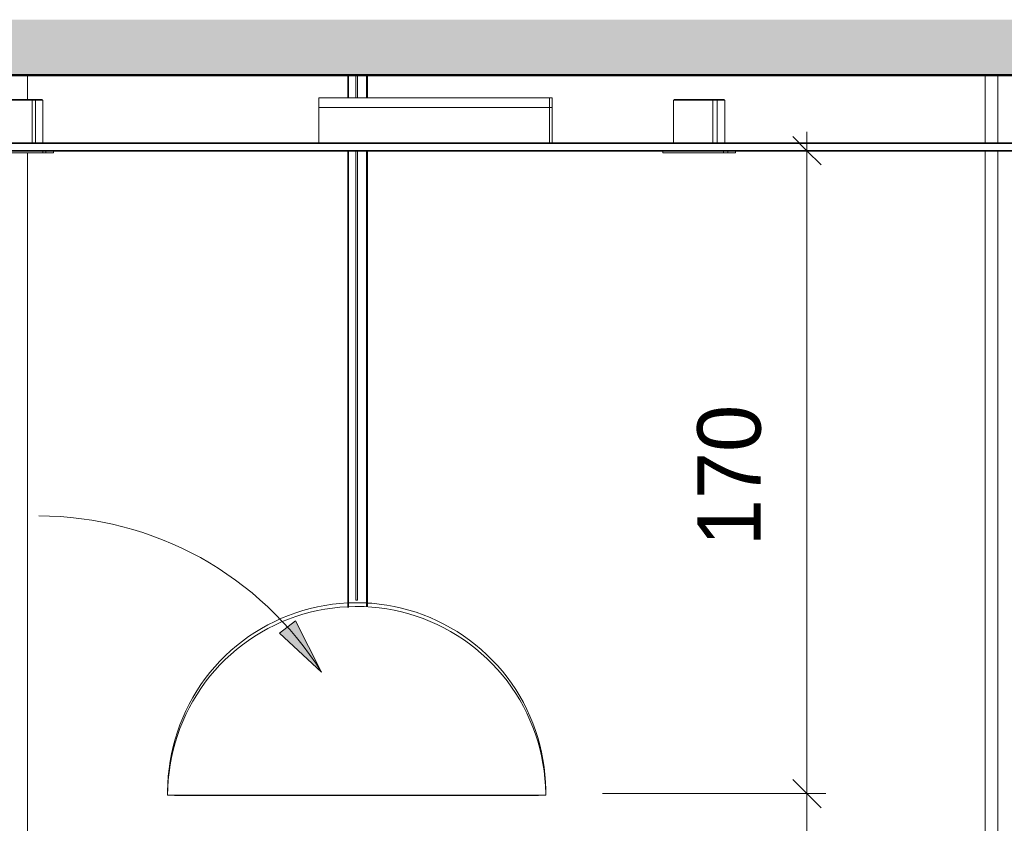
# Model space of a CAD drawing. Header units: metres. Extents: x -31 to 96, y -24 to 31.
# Tile 134 of 155: x 31.59 to 34.2, y 1.87 to 4. Entities that reach past the tile are written whole.
import ezdxf

# ---------------------------------------------------------------- set-up
doc = ezdxf.new("R2010")
doc.units = ezdxf.units.M
for name, color, linetype, lineweight in [('A-ANNO-DIMS', 211, 'Continuous', 9), ('A-ANNO-DIMS-50', 211, 'Continuous', 9), ('A-CLNG', 13, 'Continuous', 18), ('A-FLOR', 192, 'Continuous', 18), ('A-FLOR-PATT', 8, 'Continuous', 50), ('A-WALL', 113, 'Continuous', 18), ('E-LITE-EQPM', 33, 'Continuous', 18), ('G-ANNO-TEXT', 231, 'Continuous', 9)]:
    doc.layers.add(name, color=color, linetype=linetype, lineweight=lineweight)
doc.styles.add('Century Gothic_4', font='GOTHIC.TTF', dxfattribs={"height": 0.167663})
doc.dimstyles.new('_Cotas_detalhamento_3_5_mm_6', dxfattribs={"dimscale": 0.3048, "dimtxt": 0.175, "dimasz": 0.246063, "dimexe": 0.164042, "dimexo": 0.492126, "dimgap": 0.246063, "dimtad": 1, "dimdec": 0, "dimlfac": 100, "dimzin": 0, "dimdsep": 46, "dimtxsty": 'Century Gothic_4', "dimblk1": 'OBLIQUE', "dimblk2": 'OBLIQUE', "dimsah": 1, "dimcen": 0.09, "dimdle": 0.164042, "dimazin": 0, "dimtfac": 1, "dimtdec": 4, "dimtix": 1, "dimtmove": 0, "dimatfit": 3, "dimfxl": 1, "dimtvp": 1, "dimtolj": 1, "dimtzin": 0, "dimarcsym": 2})
doc.dimstyles.new('_Cotas_detalhamento_3_5_mm_7', dxfattribs={"dimscale": 0.3048, "dimtxt": 0.175, "dimasz": 0.246063, "dimexe": 0.164042, "dimexo": 0.492126, "dimgap": 0.246063, "dimtad": 1, "dimdec": 0, "dimlfac": 100, "dimzin": 0, "dimdsep": 46, "dimtxsty": 'Century Gothic_4', "dimblk1": 'OBLIQUE', "dimblk2": 'OBLIQUE', "dimsah": 1, "dimcen": 0.09, "dimdle": 0.164042, "dimazin": 0, "dimtfac": 1, "dimtdec": 4, "dimtix": 1, "dimtmove": 0, "dimatfit": 3, "dimfxl": 1, "dimtvp": 1, "dimtolj": 1, "dimtzin": 0, "dimarcsym": 2})

# ---------------------------------------------------------------- blocks, each defined once
blk = doc.blocks.new('PENDENTE-BACIA-SALAS_0002 - 600 diameter-1673224-LUMINOTECNICO-CORTE 1')
at = {"layer": 'E-LITE-EQPM'}
for p, q in [((-7.8943, 1.9562), (-7.8944, 1.9562)), ((-6.8944, 1.9562), (-6.8946, 1.9562))]:
    blk.add_line(p, q, dxfattribs=at)
at = {"layer": 'E-LITE-EQPM', "flags": 128}
for points in [[(-7.8944, 1.9562), (-7.894, 1.9762), (-7.8928, 1.9961), (-7.8907, 2.016), (-7.8879, 2.0358), (-7.8842, 2.0555), (-7.8798, 2.075), (-7.8746, 2.0943), (-7.8687, 2.1134), (-7.862, 2.1322), (-7.8545, 2.1508), (-7.8463, 2.169), (-7.8374, 2.1869), (-7.8278, 2.2045), (-7.8174, 2.2216), (-7.8064, 2.2383), (-7.7948, 2.2545), (-7.7825, 2.2703), (-7.7696, 2.2856), (-7.7561, 2.3003), (-7.742, 2.3145), (-7.7273, 2.3281), (-7.7121, 2.3411), (-7.6964, 2.3535), (-7.6802, 2.3653), (-7.6636, 2.3764), (-7.6465, 2.3868), (-7.6291, 2.3965), (-7.6112, 2.4056), (-7.593, 2.4139), (-7.5745, 2.4214), (-7.5557, 2.4283), (-7.5367, 2.4343), (-7.5174, 2.4396), (-7.4979, 2.4442), (-7.4783, 2.4479), (-7.4585, 2.4509), (-7.4386, 2.453), (-7.4187, 2.4544), (-7.418, 2.4544)], [(-7.4162, 2.4545), (-7.3987, 2.455), (-7.3944, 2.455)], [(-7.3944, 2.455), (-7.3745, 2.4546), (-7.368, 2.4542)], [(-7.3662, 2.4541), (-7.3545, 2.4534), (-7.3346, 2.4514), (-7.3148, 2.4486), (-7.2951, 2.445), (-7.2756, 2.4407), (-7.2563, 2.4355), (-7.2372, 2.4296), (-7.2183, 2.4229), (-7.1997, 2.4155), (-7.1815, 2.4074), (-7.1636, 2.3985), (-7.146, 2.3889), (-7.1289, 2.3786), (-7.1121, 2.3677), (-7.0958, 2.356), (-7.08, 2.3438), (-7.0648, 2.3309), (-7.05, 2.3174), (-7.0358, 2.3034), (-7.0221, 2.2887), (-7.0091, 2.2736), (-6.9966, 2.2579), (-6.9849, 2.2418), (-6.9737, 2.2252), (-6.9632, 2.2081), (-6.9535, 2.1907), (-6.9444, 2.1728), (-6.936, 2.1547), (-6.9284, 2.1362), (-6.9216, 2.1174), (-6.9154, 2.0984), (-6.9101, 2.0791), (-6.9055, 2.0596), (-6.9017, 2.04), (-6.8987, 2.0202), (-6.8965, 2.0003), (-6.8951, 1.9804), (-6.8945, 1.9604), (-6.8944, 1.9562)]]:
    blk.add_lwpolyline(points, dxfattribs=at)
blk = doc.blocks.new('PENDENTE-BACIA-SALAS_0002 - 600 diameter-V60-LUMINOTECNICO-CORTE 1')
at = {"layer": 'E-LITE-EQPM'}
for p, q in [((-7.4181, 3.85), (-7.4181, 3.7897)), ((-7.4161, 3.7897), (-7.4161, 3.85)), ((-7.3681, 3.85), (-7.3681, 3.7897)), ((-7.3661, 3.7897), (-7.3661, 3.85)), ((-7.4181, 3.65), (-7.4181, 2.4426)), ((-7.4161, 2.4423), (-7.4161, 3.65)), ((-7.3681, 3.65), (-7.3681, 2.4439)), ((-7.3661, 2.4439), (-7.3661, 3.65)), ((-7.3964, 2.4619), (-7.3964, 2.462)), ((-7.3944, 1.9462), (-7.8944, 1.9462)), ((-7.3944, 1.945), (-7.8758, 1.945)), ((-6.8944, 1.9462), (-7.3944, 1.9462)), ((-6.9131, 1.945), (-7.3944, 1.945))]:
    blk.add_line(p, q, dxfattribs=at)
at = {"layer": 'E-LITE-EQPM', "flags": 128}
for points in [[(-7.3964, 3.85), (-7.3964, 3.8369), (-7.3964, 3.7909), (-7.3964, 3.7897)], [(-7.3964, 3.7897), (-7.3964, 3.7909), (-7.3964, 3.8369), (-7.3964, 3.85)], [(-7.3924, 3.7897), (-7.3924, 3.7909), (-7.3924, 3.8369), (-7.3924, 3.85)], [(-7.3924, 3.85), (-7.3924, 3.8369), (-7.3924, 3.7909), (-7.3924, 3.7897)], [(-7.3964, 3.65), (-7.3964, 3.6205), (-7.3964, 3.581), (-7.3964, 3.5424), (-7.3964, 3.5048), (-7.3964, 3.4681), (-7.3964, 3.4321), (-7.3964, 3.3969), (-7.3964, 3.3622), (-7.3964, 3.328), (-7.3964, 3.2943), (-7.3964, 3.2609), (-7.3964, 3.2277), (-7.3964, 3.1947), (-7.3964, 3.1618), (-7.3964, 3.1288), (-7.3964, 3.0952), (-7.3964, 3.0606), (-7.3964, 3.0244), (-7.3964, 2.9861), (-7.3964, 2.9452), (-7.3964, 2.9011), (-7.3964, 2.8535), (-7.3964, 2.8016), (-7.3964, 2.7451), (-7.3964, 2.6834), (-7.3964, 2.6159), (-7.3964, 2.5423), (-7.3964, 2.4619)], [(-7.3964, 2.4619), (-7.3964, 2.5423), (-7.3964, 2.6159), (-7.3964, 2.6834), (-7.3964, 2.7451), (-7.3964, 2.8016), (-7.3964, 2.8535), (-7.3964, 2.9011), (-7.3964, 2.9452), (-7.3964, 2.9861), (-7.3964, 3.0244), (-7.3964, 3.0606), (-7.3964, 3.0952), (-7.3964, 3.1288), (-7.3964, 3.1618), (-7.3964, 3.1947), (-7.3964, 3.2277), (-7.3964, 3.2609), (-7.3964, 3.2943), (-7.3964, 3.328), (-7.3964, 3.3622), (-7.3964, 3.3969), (-7.3964, 3.4321), (-7.3964, 3.4681), (-7.3964, 3.5048), (-7.3964, 3.5424), (-7.3964, 3.581), (-7.3964, 3.6205), (-7.3964, 3.65)], [(-7.3924, 2.4619), (-7.3924, 2.5423), (-7.3924, 2.6159), (-7.3924, 2.6834), (-7.3924, 2.7451), (-7.3924, 2.8016), (-7.3924, 2.8535), (-7.3924, 2.9011), (-7.3924, 2.9452), (-7.3924, 2.9861), (-7.3924, 3.0244), (-7.3924, 3.0606), (-7.3924, 3.0952), (-7.3924, 3.1288), (-7.3924, 3.1618), (-7.3924, 3.1947), (-7.3924, 3.2277), (-7.3924, 3.2609), (-7.3924, 3.2943), (-7.3924, 3.328), (-7.3924, 3.3622), (-7.3924, 3.3969), (-7.3924, 3.4321), (-7.3924, 3.4681), (-7.3924, 3.5048), (-7.3924, 3.5424), (-7.3924, 3.581), (-7.3924, 3.6205), (-7.3924, 3.65)], [(-7.3924, 3.65), (-7.3924, 3.6205), (-7.3924, 3.581), (-7.3924, 3.5424), (-7.3924, 3.5048), (-7.3924, 3.4681), (-7.3924, 3.4321), (-7.3924, 3.3969), (-7.3924, 3.3622), (-7.3924, 3.328), (-7.3924, 3.2943), (-7.3924, 3.2609), (-7.3924, 3.2277), (-7.3924, 3.1947), (-7.3924, 3.1618), (-7.3924, 3.1288), (-7.3924, 3.0952), (-7.3924, 3.0606), (-7.3924, 3.0244), (-7.3924, 2.9861), (-7.3924, 2.9452), (-7.3924, 2.9011), (-7.3924, 2.8535), (-7.3924, 2.8016), (-7.3924, 2.7451), (-7.3924, 2.6834), (-7.3924, 2.6159), (-7.3924, 2.5423), (-7.3924, 2.4619)], [(-7.3924, 2.4619), (-7.3925, 2.4618), (-7.3927, 2.4617), (-7.393, 2.4616), (-7.3934, 2.4615), (-7.3939, 2.4615), (-7.3944, 2.4615), (-7.395, 2.4615), (-7.3954, 2.4615), (-7.3959, 2.4616), (-7.3962, 2.4617), (-7.3964, 2.4618), (-7.3964, 2.4619)], [(-7.8944, 1.9462), (-7.894, 1.9662), (-7.8928, 1.9861), (-7.8907, 2.006), (-7.8879, 2.0258), (-7.8842, 2.0455), (-7.8798, 2.065), (-7.8746, 2.0843), (-7.8687, 2.1034), (-7.862, 2.1222), (-7.8545, 2.1408), (-7.8463, 2.159), (-7.8374, 2.1769), (-7.8278, 2.1945), (-7.8174, 2.2116), (-7.8064, 2.2283), (-7.7948, 2.2445), (-7.7825, 2.2603), (-7.7696, 2.2756), (-7.7561, 2.2903), (-7.742, 2.3045), (-7.7273, 2.3181), (-7.7121, 2.3311), (-7.6964, 2.3435), (-7.6802, 2.3553), (-7.6636, 2.3664), (-7.6465, 2.3768), (-7.6291, 2.3865), (-7.6112, 2.3956), (-7.593, 2.4039), (-7.5745, 2.4114), (-7.5557, 2.4183), (-7.5367, 2.4243), (-7.5174, 2.4296), (-7.4979, 2.4342), (-7.4783, 2.4379), (-7.4585, 2.4409), (-7.4386, 2.443), (-7.4187, 2.4444), (-7.3987, 2.445), (-7.3944, 2.445)], [(-7.3944, 2.445), (-7.3745, 2.4446), (-7.3545, 2.4434), (-7.3346, 2.4414), (-7.3148, 2.4386), (-7.2951, 2.435), (-7.2756, 2.4307), (-7.2563, 2.4255), (-7.2372, 2.4196), (-7.2183, 2.4129), (-7.1997, 2.4055), (-7.1815, 2.3974), (-7.1636, 2.3885), (-7.146, 2.3789), (-7.1289, 2.3686), (-7.1121, 2.3577), (-7.0958, 2.346), (-7.08, 2.3338), (-7.0648, 2.3209), (-7.05, 2.3074), (-7.0358, 2.2934), (-7.0221, 2.2787), (-7.0091, 2.2636), (-6.9966, 2.2479), (-6.9849, 2.2318), (-6.9737, 2.2152), (-6.9632, 2.1981), (-6.9535, 2.1807), (-6.9444, 2.1628), (-6.936, 2.1447), (-6.9284, 2.1262), (-6.9216, 2.1074), (-6.9154, 2.0884), (-6.9101, 2.0691), (-6.9055, 2.0496), (-6.9017, 2.03), (-6.8987, 2.0102), (-6.8965, 1.9903), (-6.8951, 1.9704), (-6.8945, 1.9504), (-6.8944, 1.9462)]]:
    blk.add_lwpolyline(points, dxfattribs=at)
blk = doc.blocks.new('Iluminação embutida - Simples - 160 x 160 x 136mm-2090361-LUMINOTECNICO-CORTE 1')
at = {"layer": 'E-LITE-EQPM'}
for p, q in [((-8.3564, 3.784), (-8.3564, 3.67)), ((-8.3564, 3.784), (-8.3044, 3.784)), ((-8.3544, 3.786), (-8.3544, 3.784)), ((-8.3544, 3.786), (-8.3044, 3.786)), ((-8.3044, 3.786), (-8.2544, 3.786)), ((-8.3044, 3.784), (-8.2524, 3.784)), ((-8.2544, 3.784), (-8.2544, 3.786)), ((-8.2524, 3.67), (-8.2524, 3.784)), ((-8.3844, 3.645), (-8.3844, 3.65)), ((-8.2244, 3.65), (-8.2244, 3.645)), ((-8.2244, 3.645), (-8.3844, 3.645))]:
    blk.add_line(p, q, dxfattribs=at)
blk = doc.blocks.new('Iluminação embutida - Simples - 160 x 160 x 136mm-2090360-LUMINOTECNICO-CORTE 1')
at = {"layer": 'E-LITE-EQPM'}
for p, q in [((-8.2541, 3.786), (-8.2461, 3.786)), ((-8.2522, 3.784), (-8.2441, 3.784)), ((-8.2461, 3.784), (-8.2461, 3.786)), ((-8.2441, 3.67), (-8.2441, 3.784)), ((-8.2161, 3.65), (-8.2161, 3.645)), ((-8.2161, 3.645), (-8.224, 3.645))]:
    blk.add_line(p, q, dxfattribs=at)
blk = doc.blocks.new('Iluminação embutida - Simples - 160 x 160 x 136mm-2090362-LUMINOTECNICO-CORTE 1')
at = {"layer": 'E-LITE-EQPM'}
for p, q in [((-6.5564, 3.784), (-6.5564, 3.67)), ((-6.5564, 3.784), (-6.5044, 3.784)), ((-6.5544, 3.786), (-6.5544, 3.784)), ((-6.5544, 3.786), (-6.5044, 3.786)), ((-6.5044, 3.786), (-6.4544, 3.786)), ((-6.5044, 3.784), (-6.4524, 3.784)), ((-6.4544, 3.784), (-6.4544, 3.786)), ((-6.4524, 3.67), (-6.4524, 3.784)), ((-6.5844, 3.645), (-6.5844, 3.65)), ((-6.4244, 3.645), (-6.4244, 3.65)), ((-6.4244, 3.645), (-6.5844, 3.645))]:
    blk.add_line(p, q, dxfattribs=at)
blk = doc.blocks.new('Iluminação embutida - Simples - 160 x 160 x 136mm-V65-LUMINOTECNICO-CORTE 1')
at = {"layer": 'E-LITE-EQPM'}
for p, q in [((-6.4541, 3.786), (-6.4428, 3.786)), ((-6.4521, 3.784), (-6.4408, 3.784)), ((-6.4428, 3.784), (-6.4428, 3.786)), ((-6.4408, 3.67), (-6.4408, 3.784)), ((-6.4128, 3.65), (-6.4128, 3.645)), ((-6.4128, 3.645), (-6.4244, 3.645))]:
    blk.add_line(p, q, dxfattribs=at)
blk = doc.blocks.new('Iluminação embutida - Simples - 160 x 160 x 136mm-V66-LUMINOTECNICO-CORTE 1')
at = {"layer": 'E-LITE-EQPM'}
for p, q in [((-8.2458, 3.786), (-8.2261, 3.786)), ((-8.2438, 3.784), (-8.2241, 3.784)), ((-8.2261, 3.784), (-8.2261, 3.786)), ((-8.2241, 3.67), (-8.2241, 3.784)), ((-8.1961, 3.65), (-8.1961, 3.645)), ((-8.1961, 3.645), (-8.2161, 3.645))]:
    blk.add_line(p, q, dxfattribs=at)
blk = doc.blocks.new('Iluminação embutida - Simples - 160 x 160 x 136mm-V67-LUMINOTECNICO-CORTE 1')
at = {"layer": 'E-LITE-EQPM'}
for p, q in [((-6.4425, 3.786), (-6.4228, 3.786)), ((-6.4405, 3.784), (-6.4208, 3.784)), ((-6.4228, 3.784), (-6.4228, 3.786)), ((-6.4208, 3.67), (-6.4208, 3.784)), ((-6.3928, 3.65), (-6.3928, 3.645)), ((-6.3928, 3.645), (-6.4128, 3.645))]:
    blk.add_line(p, q, dxfattribs=at)
blk = doc.blocks.new('Luminária comercial - Parabólica quadrada - 0600x0600 mm_2 Lâmpadas_ - 120V-V68-LUMINOTECNICO-CORTE 1')
at = {"layer": 'E-LITE-EQPM'}
for p, q in [((-1.2443, 3.7897), (-0.6347, 3.7897)), ((-1.2443, 3.7643), (-1.2443, 3.7897)), ((-0.6347, 3.7897), (-0.6347, 3.7643)), ((-1.2443, 3.7643), (-0.6347, 3.7643)), ((-1.2443, 3.67), (-1.2443, 3.7643)), ((-0.6347, 3.7643), (-1.2443, 3.7643)), ((-0.6347, 3.7643), (-0.6347, 3.67))]:
    blk.add_line(p, q, dxfattribs=at)
blk = doc.blocks.new('Luminária comercial - Parabólica quadrada - 0600x0600 mm_2 Lâmpadas_ - 120V-V71-LUMINOTECNICO-CORTE 1')
at = {"layer": 'E-LITE-EQPM'}
for p, q in [((-6.8847, 3.7897), (-6.8773, 3.7897)), ((-6.8773, 3.7897), (-6.8773, 3.7643)), ((-6.8847, 3.7643), (-6.8773, 3.7643)), ((-6.8773, 3.7643), (-6.8847, 3.7643)), ((-6.8773, 3.7643), (-6.8773, 3.67))]:
    blk.add_line(p, q, dxfattribs=at)
blk = doc.blocks.new('DIMBLOCK258-LUMINOTECNICO-CORTE 1')
at = {"layer": 'A-ANNO-DIMS-50'}
for p, q in [((33.675, 3.7), (33.675, 1.95)), ((33.5781, 3.65), (33.725, 3.65)), ((33.675, 3.65), (33.5781, 3.65)), ((33.1341, 1.95), (33.725, 1.95)), ((33.675, 1.95), (33.1341, 1.95))]:
    blk.add_line(p, q, dxfattribs=at)
at = {"layer": 'A-ANNO-DIMS-50', "lineweight": 18}
for p, q in [((33.675, 3.65), (33.6375, 3.6875)), ((33.675, 3.65), (33.7125, 3.6125)), ((33.675, 1.95), (33.6375, 1.9875)), ((33.675, 1.95), (33.7125, 1.9125))]:
    blk.add_line(p, q, dxfattribs=at)
at = {"layer": 'A-ANNO-DIMS-50', "color": 0, "insert": (33.3851, 2.6042), "char_height": 0.16766, "width": 0.47, "attachment_point": 1, "rotation": 90, "line_spacing_factor": 0.984117, "style": 'Century Gothic_4'}
blk.add_mtext('170', dxfattribs=at)
blk = doc.blocks.new('_Oblique')
at = {"color": 0, "linetype": 'ByBlock', "lineweight": -2}
blk.add_line((-0.5, -0.5), (0.5, 0.5), dxfattribs=at)
blk = doc.blocks.new('DIMBLOCK259-LUMINOTECNICO-CORTE 1')
at = {"layer": 'A-ANNO-DIMS-50', "lineweight": 18}
for p, q in [((33.675, 1.95), (33.6375, 1.9875)), ((33.675, 1.95), (33.7125, 1.9125)), ((33.675, 0), (33.6375, 0.0375)), ((33.675, 0), (33.7125, -0.0375))]:
    blk.add_line(p, q, dxfattribs=at)
at = {"layer": 'A-ANNO-DIMS-50'}
for p, q in [((33.1341, 1.95), (33.725, 1.95)), ((33.675, 1.95), (33.1341, 1.95)), ((33.675, 1.95), (33.675, -0.05)), ((33.5781, 0), (33.725, 0)), ((33.675, 0), (33.5781, 0))]:
    blk.add_line(p, q, dxfattribs=at)
at = {"layer": 'A-ANNO-DIMS-50', "color": 0, "insert": (33.3851, 0.7792), "char_height": 0.16766, "width": 0.47, "attachment_point": 1, "rotation": 90, "line_spacing_factor": 0.984117, "style": 'Century Gothic_4'}
blk.add_mtext('195', dxfattribs=at)

msp = doc.modelspace()

# ---------------------------------------------------------------- hatches: boundary and pattern name
at = {"layer": 'A-FLOR-PATT', "lineweight": 18}
msp.add_hatch(color=256, dxfattribs=at).paths.add_polyline_path([(41.714, 3.85), (41.714, 3.9967), (26.614, 3.9967), (26.614, 3.85), (41.6876, 3.85)], flags=0)
at = {"layer": 'G-ANNO-TEXT'}
msp.add_hatch(color=20, dxfattribs=at).paths.add_polyline_path([(32.3912, 2.2709), (32.3221, 2.4066), (32.2798, 2.3748)], flags=0)

# ---------------------------------------------------------------- linework, layer by layer
at = {"layer": 'A-CLNG', "lineweight": 35}
for p, q in [((39.964, 3.67), (28.564, 3.67)), ((28.564, 3.65), (39.964, 3.65))]:
    msp.add_line(p, q, dxfattribs=at)
at = {"layer": 'A-FLOR', "lineweight": 50}
msp.add_line((26.614, 3.85), (41.714, 3.85), dxfattribs=at)
at = {"layer": 'A-WALL'}
for p, q in [((31.614, 3.786), (31.614, 3.85)), ((34.1463, 3.85), (34.1463, 3.67)), ((34.1803, 3.85), (34.1803, 3.67)), ((34.1463, 3.65), (34.1463, 0)), ((34.1803, 3.65), (34.1803, 0)), ((31.614, 0), (31.614, 3.645))]:
    msp.add_line(p, q, dxfattribs=at)
at = {"layer": 'G-ANNO-TEXT', "color": 20}
for p, q in [((32.3221, 2.4066), (32.2798, 2.3748)), ((32.3912, 2.2709), (32.3221, 2.4066)), ((32.2798, 2.3748), (32.3912, 2.2709))]:
    msp.add_line(p, q, dxfattribs=at)
msp.add_arc((31.6436, 1.8014), 0.8829, 32.1295, 90, dxfattribs=at)

# ---------------------------------------------------------------- block references
at = {"layer": 'E-LITE-EQPM'}
for name, p in [('PENDENTE-BACIA-SALAS_0002 - 600 diameter-V60-LUMINOTECNICO-CORTE 1', (39.8786, 0)), ('Iluminação embutida - Simples - 160 x 160 x 136mm-2090361-LUMINOTECNICO-CORTE 1', (39.8786, 0)), ('Iluminação embutida - Simples - 160 x 160 x 136mm-2090360-LUMINOTECNICO-CORTE 1', (39.8786, 0)), ('Iluminação embutida - Simples - 160 x 160 x 136mm-V66-LUMINOTECNICO-CORTE 1', (39.8786, 0)), ('Luminária comercial - Parabólica quadrada - 0600x0600 mm_2 Lâmpadas_ - 120V-V68-LUMINOTECNICO-CORTE 1', (33.6286, 0)), ('Luminária comercial - Parabólica quadrada - 0600x0600 mm_2 Lâmpadas_ - 120V-V71-LUMINOTECNICO-CORTE 1', (39.8786, 0)), ('Iluminação embutida - Simples - 160 x 160 x 136mm-2090362-LUMINOTECNICO-CORTE 1', (39.8786, 0)), ('Iluminação embutida - Simples - 160 x 160 x 136mm-V65-LUMINOTECNICO-CORTE 1', (39.8786, 0)), ('Iluminação embutida - Simples - 160 x 160 x 136mm-V67-LUMINOTECNICO-CORTE 1', (39.8786, 0)), ('PENDENTE-BACIA-SALAS_0002 - 600 diameter-1673224-LUMINOTECNICO-CORTE 1', (39.8786, 0))]:
    msp.add_blockref(name, p, dxfattribs=at)

# ---------------------------------------------------------------- dimensions: what is measured, and where the dimension line sits
at = {"layer": 'A-ANNO-DIMS'}
for base, p1, p2, dimstyle, override, picture, middle in [((33.675, 1.95), (33.7281, 3.65), (32.9841, 1.95), '_Cotas_detalhamento_3_5_mm_7', {"dimpost": '<>', "dimfxl": 1.855658}, 'DIMBLOCK258-LUMINOTECNICO-CORTE 1', (33.512, 2.8)), ((33.675, 0), (32.9841, 1.95), (33.7281, 0), '_Cotas_detalhamento_3_5_mm_6', {"dimpost": '<>', "dimfxl": 2.087095}, 'DIMBLOCK259-LUMINOTECNICO-CORTE 1', (33.512, 0.975))]:
    dim = msp.add_linear_dim(base=base, p1=p1, p2=p2, angle=90, dimstyle=dimstyle, override=override, dxfattribs=at)
    dim.commit()
    dim.dimension.update_dxf_attribs({"geometry": picture, "text_midpoint": middle})

doc.saveas('drawing.dxf')
